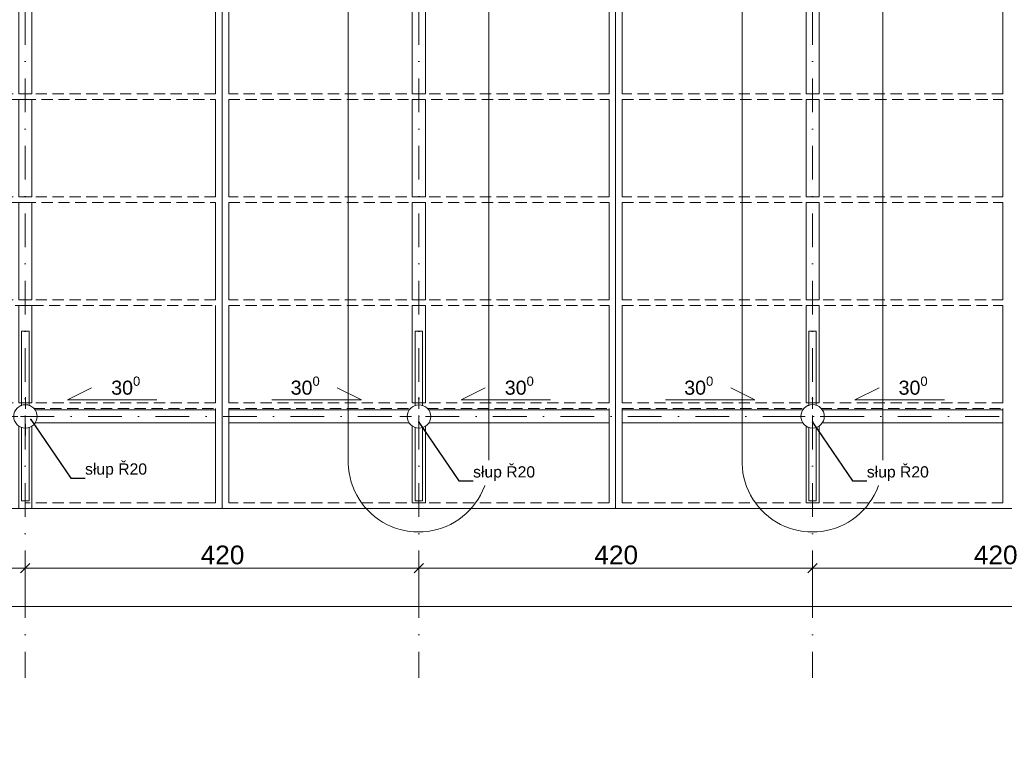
# Model space of a CAD drawing. Header units: millimetres. Extents: x -68772 to 137055, y -73300 to 19650.
# Tile 12 of 212: x -17594 to -7086, y -59524 to -51680. Entities that reach past the tile are written whole.
import ezdxf
from ezdxf.enums import TextEntityAlignment as Align

# ---------------------------------------------------------------- set-up
doc = ezdxf.new("R2010")
doc.units = ezdxf.units.MM
doc.header["$MEASUREMENT"] = 0
doc.set_wipeout_variables(frame=1)
for name, pattern in [('Kropki i Kreski', [720, 360, -180, 0, -180]), ('Przerywana gęsta', [180, 120, -60]), ('Wipeout_Contour', [1000, 0, -1000])]:
    doc.linetypes.add(name, pattern=pattern)
for name, color, linetype in [('_drogi geometria', 7, 'Continuous'), ('Nowe_430-K Słupy', 7, 'Continuous'), ('Nowe_450-Sciana_oporowa_symb__osiowy', 7, 'Continuous'), ('Nowe_inny_obiekt_trwale_zwiazany_z_b', 7, 'Continuous')]:
    doc.layers.add(name, color=color, linetype=linetype)
for name, color, linetype, lineweight in [('_drogi geometria_Nr_pióra__1', 7, 'Continuous', 18), ('Nowe_430-K Słupy_Nr_pióra__1', 7, 'Continuous', 18), ('Nowe_430-K Słupy_Nr_pióra__7', 7, 'Continuous', 5), ('Nowe_450-Sciana_oporowa_symb__osiowy_Nr_pióra__139', 136, 'Continuous', 18), ('Nowe_810-G Ogólne_Nr_pióra__1', 7, 'Continuous', 18), ('Nowe_810-G Ogólne_Nr_pióra__139', 136, 'Continuous', 18), ('Nowe_inny_obiekt_trwale_zwiazany_z_b_Nr_pióra__138', 138, 'Continuous', 18), ('Nowe_WOSZCZALSKI_tekst w ramce_Nr_pióra__7', 7, 'Continuous', 5), ('przewod_kanalizacyjny__linia__Nr_pióra__1', 7, 'Continuous', 18), ('przewod_kanalizacyjny__linia__Nr_pióra__139', 136, 'Continuous', 18)]:
    doc.layers.add(name, color=color, linetype=linetype, lineweight=lineweight)
doc.styles.add('GENERATED_STYLE_1', font='arial.ttf')
doc.styles.add('GENERATED_STYLE_3', font='arial.ttf')
doc.dimstyles.new('GENERATED_STYLE__12', dxfattribs={"dimtxt": 200, "dimasz": 95, "dimexe": 0.18, "dimexo": 0.0625, "dimgap": 0.09, "dimtad": 1, "dimtih": 1, "dimtoh": 1, "dimdec": 0, "dimlfac": 0.1, "dimzin": 0, "dimdsep": 46, "dimtxsty": 'GENERATED_STYLE_3', "dimblk": 'ARROWHEAD_6', "dimblk1": 'ARROWHEAD_6', "dimblk2": 'ARROWHEAD_6', "dimcen": 0.09, "dimse1": 1, "dimse2": 1, "dimclrd": 7, "dimclre": 7, "dimclrt": 7, "dimadec": 1, "dimazin": 0, "dimtfac": 1, "dimtdec": 4, "dimtmove": 2, "dimatfit": 3, "dimfxl": 0, "dimtolj": 1, "dimtzin": 0, "dimarcsym": 0})
doc.dimstyles.new('GENERATED_STYLE__13', dxfattribs={"dimtxt": 200, "dimasz": 95, "dimexe": 0.18, "dimexo": 0.0625, "dimgap": 0.09, "dimtad": 1, "dimtih": 1, "dimtoh": 1, "dimdec": 0, "dimlfac": 0.1, "dimzin": 0, "dimdsep": 46, "dimtxsty": 'GENERATED_STYLE_3', "dimblk": 'ARROWHEAD_6', "dimblk1": 'ARROWHEAD_6', "dimblk2": 'ARROWHEAD_6', "dimcen": 0.09, "dimse1": 1, "dimse2": 1, "dimclrd": 7, "dimclre": 7, "dimclrt": 7, "dimadec": 1, "dimazin": 0, "dimtfac": 1, "dimtdec": 4, "dimtmove": 0, "dimatfit": 3, "dimfxl": 0, "dimtolj": 1, "dimtzin": 0, "dimarcsym": 0})
doc.dimstyles.new('GENERATED_STYLE__14', dxfattribs={"dimtxt": 200, "dimasz": 95, "dimexe": 0.18, "dimexo": 0.0625, "dimgap": 0.09, "dimtad": 1, "dimdec": 0, "dimlfac": 0.1, "dimzin": 0, "dimdsep": 46, "dimtxsty": 'GENERATED_STYLE_3', "dimblk": 'ARROWHEAD_6', "dimblk1": 'ARROWHEAD_6', "dimblk2": 'ARROWHEAD_6', "dimcen": 0.09, "dimse1": 1, "dimse2": 1, "dimclrd": 7, "dimclre": 7, "dimclrt": 7, "dimadec": 1, "dimazin": 0, "dimtfac": 1, "dimtdec": 4, "dimtmove": 0, "dimatfit": 3, "dimfxl": 0, "dimtolj": 1, "dimtzin": 0, "dimarcsym": 0})
doc.dimstyles.new('GENERATED_STYLE__18', dxfattribs={"dimtxt": 0.18, "dimasz": 18.24, "dimexe": 0.18, "dimexo": 0.0625, "dimgap": 0.09, "dimtad": 0, "dimtih": 1, "dimtoh": 1, "dimdec": 4, "dimzin": 0, "dimdsep": 46, "dimtxsty": 'Standard', "dimcen": 0.09, "dimadec": 0, "dimazin": 0, "dimtfac": 1, "dimtdec": 4, "dimtmove": 0, "dimatfit": 3, "dimldrblk": 'ARROWHEAD_1', "dimfxl": 0, "dimtolj": 1, "dimtzin": 0, "dimarcsym": 0})

# ---------------------------------------------------------------- blocks, each defined once
blk = doc.blocks.new('Ściana_96', base_point=(-13335, -56900))
at = {"layer": 'Nowe_450-Sciana_oporowa_symb__osiowy_Nr_pióra__139', "color": 136, "linetype": 'Continuous', "lineweight": 18}
for p, q in [((-13265, -44371), (-13405, -44371)), ((-13405, -46272), (-13265, -46272)), ((-13265, -46332), (-13405, -46332)), ((-13405, -47272), (-13265, -47272)), ((-13265, -47332), (-13405, -47332)), ((-13405, -48272), (-13265, -48272)), ((-13265, -48332), (-13405, -48332)), ((-13405, -49272), (-13265, -49272)), ((-13265, -49332), (-13405, -49332)), ((-13405, -50272), (-13265, -50272)), ((-13265, -50332), (-13405, -50332)), ((-13405, -51372), (-13265, -51372)), ((-13265, -51432), (-13405, -51432)), ((-13405, -52472), (-13265, -52472)), ((-13265, -52532), (-13405, -52532)), ((-13405, -53572), (-13265, -53572)), ((-13265, -53632), (-13405, -53632)), ((-13405, -54672), (-13265, -54672)), ((-13265, -54732), (-13405, -54732)), ((-13405, -55772), (-13265, -55772)), ((-13405, -56840), (-13265, -56840))]:
    blk.add_line(p, q, dxfattribs=at)
at = {"layer": 'Nowe_450-Sciana_oporowa_symb__osiowy_Nr_pióra__139', "color": 136, "linetype": 'Continuous', "lineweight": 18, "flags": 128}
for points in [[(-13265, -44311), (-13405, -44311)], [(-13405, -44371), (-13405, -45216)], [(-13265, -45214), (-13265, -44371)], [(-13405, -45416), (-13405, -46272)], [(-13265, -46272), (-13265, -45417)], [(-13405, -46332), (-13405, -47272)], [(-13265, -47272), (-13265, -46332)], [(-13405, -47332), (-13405, -48272)], [(-13265, -48272), (-13265, -47332)], [(-13405, -48332), (-13405, -49272)], [(-13265, -49272), (-13265, -48332)], [(-13405, -49332), (-13405, -50272)], [(-13265, -50272), (-13265, -49332)], [(-13405, -50332), (-13405, -50516)], [(-13265, -50514), (-13265, -50332)], [(-13405, -50716), (-13405, -51372)], [(-13265, -51372), (-13265, -50717)], [(-13405, -51432), (-13405, -52472)], [(-13265, -52472), (-13265, -51432)], [(-13405, -52532), (-13405, -53572)], [(-13265, -53572), (-13265, -52532)], [(-13405, -53632), (-13405, -54672)], [(-13265, -54672), (-13265, -53632)], [(-13405, -54732), (-13405, -55772)], [(-13265, -55772), (-13265, -54732)], [(-13405, -56016), (-13405, -56840)], [(-13265, -56840), (-13265, -56019)], [(-13405, -56900), (-13265, -56900)]]:
    blk.add_lwpolyline(points, dxfattribs=at)
blk = doc.blocks.new('Ściana_97', base_point=(-9132, -56900))
at = {"layer": 'Nowe_450-Sciana_oporowa_symb__osiowy_Nr_pióra__139', "color": 136, "linetype": 'Continuous', "lineweight": 18}
for p, q in [((-9062, -44371), (-9202, -44371)), ((-9202, -46272), (-9062, -46272)), ((-9062, -46332), (-9202, -46332)), ((-9202, -47272), (-9062, -47272)), ((-9062, -47332), (-9202, -47332)), ((-9202, -48272), (-9062, -48272)), ((-9062, -48332), (-9202, -48332)), ((-9202, -49272), (-9062, -49272)), ((-9062, -49332), (-9202, -49332)), ((-9202, -50272), (-9062, -50272)), ((-9062, -50332), (-9202, -50332)), ((-9202, -51372), (-9062, -51372)), ((-9062, -51432), (-9202, -51432)), ((-9202, -52472), (-9062, -52472)), ((-9062, -52532), (-9202, -52532)), ((-9202, -53572), (-9062, -53572)), ((-9062, -53632), (-9202, -53632)), ((-9202, -54672), (-9062, -54672)), ((-9062, -54732), (-9202, -54732)), ((-9202, -55772), (-9062, -55772)), ((-9202, -56840), (-9062, -56840))]:
    blk.add_line(p, q, dxfattribs=at)
at = {"layer": 'Nowe_450-Sciana_oporowa_symb__osiowy_Nr_pióra__139', "color": 136, "linetype": 'Continuous', "lineweight": 18, "flags": 128}
for points in [[(-9062, -44311), (-9202, -44311)], [(-9202, -44371), (-9202, -45215)], [(-9062, -45215), (-9062, -44371)], [(-9202, -45417), (-9202, -46272)], [(-9062, -46272), (-9062, -45417)], [(-9202, -46332), (-9202, -47272)], [(-9062, -47272), (-9062, -46332)], [(-9202, -47332), (-9202, -48272)], [(-9062, -48272), (-9062, -47332)], [(-9202, -48332), (-9202, -49272)], [(-9062, -49272), (-9062, -48332)], [(-9202, -49332), (-9202, -50272)], [(-9062, -50272), (-9062, -49332)], [(-9202, -50332), (-9202, -50513)], [(-9062, -50517), (-9062, -50332)], [(-9202, -50719), (-9202, -51372)], [(-9062, -51372), (-9062, -50714)], [(-9202, -51432), (-9202, -52472)], [(-9062, -52472), (-9062, -51432)], [(-9202, -52532), (-9202, -53572)], [(-9062, -53572), (-9062, -52532)], [(-9202, -53632), (-9202, -54672)], [(-9062, -54672), (-9062, -53632)], [(-9202, -54732), (-9202, -55772)], [(-9062, -55772), (-9062, -54732)], [(-9202, -56018), (-9202, -56840)], [(-9062, -56840), (-9062, -56015)], [(-9202, -56900), (-9062, -56900)]]:
    blk.add_lwpolyline(points, dxfattribs=at)
blk = doc.blocks.new('Ściana_98', base_point=(-17534, -56900))
at = {"layer": 'Nowe_450-Sciana_oporowa_symb__osiowy_Nr_pióra__139', "color": 136, "linetype": 'Continuous', "lineweight": 18}
for p, q in [((-17604, -46272), (-17464, -46272)), ((-17464, -46332), (-17604, -46332)), ((-17604, -47272), (-17464, -47272)), ((-17464, -47332), (-17604, -47332)), ((-17604, -48272), (-17464, -48272)), ((-17464, -48332), (-17604, -48332)), ((-17604, -49272), (-17464, -49272)), ((-17464, -49332), (-17604, -49332)), ((-17604, -50272), (-17464, -50272)), ((-17464, -50332), (-17604, -50332)), ((-17604, -51372), (-17464, -51372)), ((-17464, -51432), (-17604, -51432)), ((-17604, -52472), (-17464, -52472)), ((-17464, -52532), (-17604, -52532)), ((-17604, -53572), (-17464, -53572)), ((-17464, -53632), (-17604, -53632)), ((-17604, -54672), (-17464, -54672)), ((-17464, -54732), (-17604, -54732)), ((-17604, -55772), (-17464, -55772))]:
    blk.add_line(p, q, dxfattribs=at)
at = {"layer": 'Nowe_450-Sciana_oporowa_symb__osiowy_Nr_pióra__139', "color": 136, "linetype": 'Continuous', "lineweight": 18, "flags": 128}
for points in [[(-17464, -44311), (-17604, -44311)], [(-17604, -44311), (-17604, -45215)], [(-17464, -45215), (-17464, -44311)], [(-17604, -45417), (-17604, -46272)], [(-17464, -46272), (-17464, -45417)], [(-17604, -46332), (-17604, -47272)], [(-17464, -47272), (-17464, -46332)], [(-17604, -47332), (-17604, -48272)], [(-17464, -48272), (-17464, -47332)], [(-17604, -48332), (-17604, -49272)], [(-17464, -49272), (-17464, -48332)], [(-17604, -49332), (-17604, -50272)], [(-17464, -50272), (-17464, -49332)], [(-17604, -50332), (-17604, -50515)], [(-17464, -50515), (-17464, -50332)], [(-17604, -50717), (-17604, -51372)], [(-17464, -51372), (-17464, -50717)], [(-17604, -51432), (-17604, -52472)], [(-17464, -52472), (-17464, -51432)], [(-17604, -52532), (-17604, -53572)], [(-17464, -53572), (-17464, -52532)], [(-17604, -53632), (-17604, -54672)], [(-17464, -54672), (-17464, -53632)], [(-17604, -54732), (-17604, -55772)], [(-17464, -55772), (-17464, -54732)], [(-17604, -56016), (-17604, -56900)], [(-17464, -56900), (-17464, -56018)], [(-17604, -56900), (-17464, -56900)]]:
    blk.add_lwpolyline(points, dxfattribs=at)
blk = doc.blocks.new('Ściana_100', base_point=(-4732, -56870))
at = {"layer": 'Nowe_450-Sciana_oporowa_symb__osiowy_Nr_pióra__139', "color": 136, "linetype": 'Przerywana gęsta', "lineweight": 18, "flags": 128}
for points in [[(-15503, -56840), (-17536, -56840)], [(-17536, -56840), (-17536, -56900)], [(-11304, -56840), (-15363, -56840)], [(-7101, -56840), (-11164, -56840)], [(-17536, -56900), (-15503, -56900)], [(-15363, -56900), (-11304, -56900)], [(-11164, -56900), (-7101, -56900)]]:
    blk.add_lwpolyline(points, dxfattribs=at)
blk = doc.blocks.new('Ściana_125', base_point=(-4932, -55916))
at = {"layer": 'Nowe_450-Sciana_oporowa_symb__osiowy_Nr_pióra__139', "color": 136, "linetype": 'Continuous', "lineweight": 18}
for p, q in [((-15503, -55985), (-15503, -55845)), ((-15363, -55845), (-15363, -55985)), ((-11304, -55985), (-11304, -55845)), ((-11164, -55845), (-11164, -55985)), ((-7101, -55986), (-7101, -55846))]:
    blk.add_line(p, q, dxfattribs=at)
at = {"layer": 'Nowe_450-Sciana_oporowa_symb__osiowy_Nr_pióra__139', "color": 136, "linetype": 'Continuous', "lineweight": 18, "flags": 128}
for points in [[(-15503, -55845), (-17434, -55845)], [(-13432, -55845), (-15363, -55845)], [(-11304, -55845), (-13234, -55845)], [(-9233, -55846), (-11164, -55845)], [(-7101, -55846), (-9032, -55846)], [(-17430, -55985), (-15503, -55985)], [(-15363, -55985), (-13435, -55985)], [(-13230, -55985), (-11304, -55985)], [(-11164, -55985), (-9233, -55986)], [(-9032, -55986), (-7101, -55986)]]:
    blk.add_lwpolyline(points, dxfattribs=at)
blk = doc.blocks.new('Ściana_127', base_point=(-15433, -56900))
at = {"layer": 'Nowe_450-Sciana_oporowa_symb__osiowy_Nr_pióra__139', "color": 136, "linetype": 'Continuous', "lineweight": 18, "flags": 128}
for points in [[(-15363, -44311), (-15503, -44311)], [(-15503, -44371), (-15503, -45286)], [(-15363, -45286), (-15363, -44371)], [(-15503, -45346), (-15503, -46272)], [(-15363, -46272), (-15363, -45346)], [(-15503, -46332), (-15503, -47272)], [(-15363, -47272), (-15363, -46332)], [(-15503, -47332), (-15503, -48272)], [(-15363, -48272), (-15363, -47332)], [(-15503, -48332), (-15503, -49272)], [(-15363, -49272), (-15363, -48332)], [(-15503, -49332), (-15503, -50272)], [(-15363, -50272), (-15363, -49332)], [(-15503, -50332), (-15503, -51372)], [(-15363, -51372), (-15363, -50332)], [(-15503, -51432), (-15503, -52472)], [(-15363, -52472), (-15363, -51432)], [(-15503, -52532), (-15503, -53572)], [(-15363, -53572), (-15363, -52532)], [(-15503, -53632), (-15503, -54672)], [(-15363, -54672), (-15363, -53632)], [(-15503, -54732), (-15503, -55772)], [(-15363, -55772), (-15363, -54732)], [(-15503, -55832), (-15503, -56840)], [(-15363, -56840), (-15363, -55832)], [(-15503, -56900), (-15363, -56900)]]:
    blk.add_lwpolyline(points, dxfattribs=at)
blk = doc.blocks.new('Ściana_128', base_point=(-11234, -56900))
at = {"layer": 'Nowe_450-Sciana_oporowa_symb__osiowy_Nr_pióra__139', "color": 136, "linetype": 'Continuous', "lineweight": 18, "flags": 128}
for points in [[(-11164, -44311), (-11304, -44311)], [(-11304, -44371), (-11304, -45286)], [(-11164, -45286), (-11164, -44371)], [(-11304, -45346), (-11304, -46272)], [(-11164, -46272), (-11164, -45346)], [(-11304, -46332), (-11304, -47272)], [(-11164, -47272), (-11164, -46332)], [(-11304, -47332), (-11304, -48272)], [(-11164, -48272), (-11164, -47332)], [(-11304, -48332), (-11304, -49272)], [(-11164, -49272), (-11164, -48332)], [(-11304, -49332), (-11304, -50272)], [(-11164, -50272), (-11164, -49332)], [(-11304, -50332), (-11304, -51372)], [(-11164, -51372), (-11164, -50332)], [(-11304, -51432), (-11304, -52472)], [(-11164, -52472), (-11164, -51432)], [(-11304, -52532), (-11304, -53572)], [(-11164, -53572), (-11164, -52532)], [(-11304, -53632), (-11304, -54672)], [(-11164, -54672), (-11164, -53632)], [(-11304, -54732), (-11304, -55772)], [(-11164, -55772), (-11164, -54732)], [(-11304, -55832), (-11304, -56840)], [(-11164, -56840), (-11164, -55832)], [(-11304, -56900), (-11164, -56900)]]:
    blk.add_lwpolyline(points, dxfattribs=at)
blk = doc.blocks.new('Ściana_129', base_point=(-7031, -56900))
at = {"layer": 'Nowe_450-Sciana_oporowa_symb__osiowy_Nr_pióra__139', "color": 136, "linetype": 'Continuous', "lineweight": 18, "flags": 128}
for points in [[(-6961, -44311), (-7101, -44311)], [(-7101, -44371), (-7101, -45286)], [(-6961, -45286), (-6961, -44371)], [(-7101, -45346), (-7101, -46272)], [(-6961, -46272), (-6961, -45346)], [(-7101, -46332), (-7101, -47272)], [(-6961, -47272), (-6961, -46332)], [(-7101, -47332), (-7101, -48272)], [(-6961, -48272), (-6961, -47332)], [(-7101, -48332), (-7101, -49272)], [(-6961, -49272), (-6961, -48332)], [(-7101, -49332), (-7101, -50272)], [(-6961, -50272), (-6961, -49332)], [(-7101, -50332), (-7101, -51372)], [(-6961, -51372), (-6961, -50332)], [(-7101, -51432), (-7101, -52472)], [(-6961, -52472), (-6961, -51432)], [(-7101, -52532), (-7101, -53572)], [(-6961, -53572), (-6961, -52532)], [(-7101, -53632), (-7101, -54672)], [(-6961, -54672), (-6961, -53632)], [(-7101, -54732), (-7101, -55772)], [(-6961, -55772), (-6961, -54732)], [(-7101, -55832), (-7101, -56840)], [(-6961, -56840), (-6961, -55832)], [(-7101, -56900), (-6961, -56900)]]:
    blk.add_lwpolyline(points, dxfattribs=at)
blk = doc.blocks.new('Ściana_164', base_point=(-4732, -52502))
at = {"layer": 'Nowe_450-Sciana_oporowa_symb__osiowy_Nr_pióra__139', "color": 136, "linetype": 'Przerywana gęsta', "lineweight": 18, "flags": 128}
for points in [[(-15503, -52472), (-19701, -52472)], [(-19701, -52532), (-15503, -52532)], [(-11304, -52472), (-15363, -52472)], [(-15363, -52532), (-11304, -52532)], [(-7101, -52472), (-11164, -52472)], [(-11164, -52532), (-7101, -52532)]]:
    blk.add_lwpolyline(points, dxfattribs=at)
blk = doc.blocks.new('Ściana_165', base_point=(-4732, -53602))
at = {"layer": 'Nowe_450-Sciana_oporowa_symb__osiowy_Nr_pióra__139', "color": 136, "linetype": 'Przerywana gęsta', "lineweight": 18, "flags": 128}
for points in [[(-15503, -53572), (-19701, -53572)], [(-11304, -53572), (-15363, -53572)], [(-7101, -53572), (-11164, -53572)], [(-19701, -53632), (-15503, -53632)], [(-15363, -53632), (-11304, -53632)], [(-11164, -53632), (-7101, -53632)]]:
    blk.add_lwpolyline(points, dxfattribs=at)
blk = doc.blocks.new('Ściana_166', base_point=(-4732, -54702))
at = {"layer": 'Nowe_450-Sciana_oporowa_symb__osiowy_Nr_pióra__139', "color": 136, "linetype": 'Przerywana gęsta', "lineweight": 18, "flags": 128}
for points in [[(-15503, -54672), (-19801, -54672)], [(-19801, -54732), (-15503, -54732)], [(-11304, -54672), (-15363, -54672)], [(-15363, -54732), (-11304, -54732)], [(-7101, -54672), (-11164, -54672)], [(-11164, -54732), (-7101, -54732)]]:
    blk.add_lwpolyline(points, dxfattribs=at)
blk = doc.blocks.new('Ściana_167', base_point=(-4732, -55802))
at = {"layer": 'Nowe_450-Sciana_oporowa_symb__osiowy_Nr_pióra__139', "color": 136, "linetype": 'Przerywana gęsta', "lineweight": 18, "flags": 128}
for points in [[(-15503, -55772), (-18701, -55772)], [(-11304, -55772), (-15363, -55772)], [(-7101, -55772), (-11164, -55772)], [(-17447, -55832), (-15503, -55832)], [(-15363, -55832), (-13418, -55832)], [(-13247, -55832), (-11304, -55832)], [(-11164, -55832), (-9219, -55832)], [(-9046, -55832), (-7101, -55832)]]:
    blk.add_lwpolyline(points, dxfattribs=at)
blk = doc.blocks.new('Ściana_240', base_point=(-9133, -56819))
at = {"layer": 'Nowe_450-Sciana_oporowa_symb__osiowy_Nr_pióra__139', "color": 136, "linetype": 'Continuous', "lineweight": 18, "flags": 128}
for points in [[(-9173, -56030), (-9173, -56819)], [(-9093, -56819), (-9093, -56030)], [(-9173, -56819), (-9093, -56819)]]:
    blk.add_lwpolyline(points, dxfattribs=at)
blk = doc.blocks.new('Ściana_241', base_point=(-9133, -55006))
at = {"layer": 'Nowe_450-Sciana_oporowa_symb__osiowy_Nr_pióra__139', "color": 136, "linetype": 'Continuous', "lineweight": 18, "flags": 128}
for points in [[(-9173, -55006), (-9173, -55802)], [(-9093, -55006), (-9173, -55006)], [(-9093, -55801), (-9093, -55006)]]:
    blk.add_lwpolyline(points, dxfattribs=at)
blk = doc.blocks.new('Ściana_242', base_point=(-13333, -56819))
at = {"layer": 'Nowe_450-Sciana_oporowa_symb__osiowy_Nr_pióra__139', "color": 136, "linetype": 'Continuous', "lineweight": 18, "flags": 128}
for points in [[(-13373, -56031), (-13373, -56819)], [(-13293, -56819), (-13293, -56031)], [(-13373, -56819), (-13293, -56819)]]:
    blk.add_lwpolyline(points, dxfattribs=at)
blk = doc.blocks.new('Ściana_243', base_point=(-13333, -55005))
at = {"layer": 'Nowe_450-Sciana_oporowa_symb__osiowy_Nr_pióra__139', "color": 136, "linetype": 'Continuous', "lineweight": 18, "flags": 128}
for points in [[(-13373, -55005), (-13373, -55803)], [(-13293, -55005), (-13373, -55005)], [(-13293, -55802), (-13293, -55005)]]:
    blk.add_lwpolyline(points, dxfattribs=at)
blk = doc.blocks.new('Ściana_244', base_point=(-17533, -56819))
at = {"layer": 'Nowe_450-Sciana_oporowa_symb__osiowy_Nr_pióra__139', "color": 136, "linetype": 'Continuous', "lineweight": 18, "flags": 128}
for points in [[(-17573, -56030), (-17573, -56819)], [(-17493, -56819), (-17493, -56031)], [(-17573, -56819), (-17493, -56819)]]:
    blk.add_lwpolyline(points, dxfattribs=at)
blk = doc.blocks.new('Ściana_245', base_point=(-17533, -55005))
at = {"layer": 'Nowe_450-Sciana_oporowa_symb__osiowy_Nr_pióra__139', "color": 136, "linetype": 'Continuous', "lineweight": 18, "flags": 128}
for points in [[(-17573, -55005), (-17573, -55802)], [(-17493, -55005), (-17573, -55005)], [(-17493, -55802), (-17493, -55005)]]:
    blk.add_lwpolyline(points, dxfattribs=at)
blk = doc.blocks.new('Standardowy znacznik osi_3')
at = {"layer": 'Nowe_inny_obiekt_trwale_zwiazany_z_b_Nr_pióra__138', "color": 138, "linetype": 'Kropki i Kreski', "lineweight": 18}
for q in [(0, 0), (24513, 0)]:
    blk.add_line((1000, 0), q, dxfattribs=at)
at = {"layer": 'Nowe_inny_obiekt_trwale_zwiazany_z_b_Nr_pióra__138', "color": 138, "lineweight": 18, "style": 'GENERATED_STYLE_1'}
blk.add_attdef('AC_MarkerText_1', text='', height=600, rotation=270, dxfattribs=at).set_placement((26013, 29), align=Align.MIDDLE_CENTER)
blk = doc.blocks.new('Standardowy znacznik osi_5')
at = {"layer": 'Nowe_inny_obiekt_trwale_zwiazany_z_b_Nr_pióra__138', "color": 138, "linetype": 'Kropki i Kreski', "lineweight": 18}
blk.add_line((1000, 0), (31616, 0), dxfattribs=at)
at = {"layer": 'Nowe_inny_obiekt_trwale_zwiazany_z_b_Nr_pióra__138', "color": 138, "lineweight": 18, "style": 'GENERATED_STYLE_1'}
for tag, p in [('AC_MarkerText_1_0', (-500, 34)), ('AC_MarkerText_1_1', (33116, 34))]:
    blk.add_attdef(tag, text='', height=600, dxfattribs=at).set_placement(p, align=Align.MIDDLE_CENTER)
blk = doc.blocks.new('*D865')
at = {"layer": '_drogi geometria_Nr_pióra__1', "color": 7, "linetype": 'Continuous', "lineweight": 18}
for p, q in [((-30900, -58041), (-30900, -57854)), ((-4612, -58041), (-4612, -57854)), ((-30975, -57947), (-30900, -57947)), ((-30850, -57897), (-30950, -57997)), ((-30900, -57947), (-4612, -57947)), ((-4662, -57997), (-4562, -57897)), ((-4612, -57947), (-4537, -57947))]:
    blk.add_line(p, q, dxfattribs=at)
at = {"layer": '_drogi geometria_Nr_pióra__1', "color": 7, "lineweight": 18, "insert": (-18836, -57907), "char_height": 200, "attachment_point": 7, "style": 'GENERATED_STYLE_3'}
blk.add_mtext('\\A1;2\\~629', dxfattribs=at)
blk = doc.blocks.new('ARROWHEAD_6')
at = {"color": 0, "linetype": 'Continuous', "lineweight": 0}
for p, q in [((0, 0), (-1, 0)), ((-0.5, -0.5), (0.5, 0.5))]:
    blk.add_line(p, q, dxfattribs=at)
blk = doc.blocks.new('*D880')
at = {"layer": '_drogi geometria_Nr_pióra__1', "color": 7, "linetype": 'Continuous', "lineweight": 18}
for p, q in [((-21933, -57631), (-21933, -57444)), ((-17534, -57631), (-17534, -57444)), ((-21883, -57488), (-21983, -57588)), ((-21933, -57538), (-17534, -57538)), ((-17484, -57488), (-17584, -57588))]:
    blk.add_line(p, q, dxfattribs=at)
at = {"layer": '_drogi geometria_Nr_pióra__1', "color": 7, "lineweight": 18, "insert": (-19961, -57498), "char_height": 200, "attachment_point": 7, "style": 'GENERATED_STYLE_3'}
blk.add_mtext('\\A1;440', dxfattribs=at)
blk = doc.blocks.new('*D881')
at = {"layer": '_drogi geometria_Nr_pióra__1', "color": 7, "linetype": 'Continuous', "lineweight": 18}
for p, q in [((-17534, -57631), (-17534, -57444)), ((-13334, -57631), (-13334, -57444)), ((-17484, -57488), (-17584, -57588)), ((-17534, -57538), (-13334, -57538)), ((-13284, -57488), (-13384, -57588))]:
    blk.add_line(p, q, dxfattribs=at)
at = {"layer": '_drogi geometria_Nr_pióra__1', "color": 7, "lineweight": 18, "insert": (-15662, -57498), "char_height": 200, "attachment_point": 7, "style": 'GENERATED_STYLE_3'}
blk.add_mtext('\\A1;420', dxfattribs=at)
blk = doc.blocks.new('*D882')
at = {"layer": '_drogi geometria_Nr_pióra__1', "color": 7, "linetype": 'Continuous', "lineweight": 18}
for p, q in [((-13334, -57631), (-13334, -57444)), ((-9132, -57631), (-9132, -57444)), ((-13284, -57488), (-13384, -57588)), ((-13334, -57538), (-9132, -57538)), ((-9082, -57488), (-9182, -57588))]:
    blk.add_line(p, q, dxfattribs=at)
at = {"layer": '_drogi geometria_Nr_pióra__1', "color": 7, "lineweight": 18, "insert": (-11461, -57498), "char_height": 200, "attachment_point": 7, "style": 'GENERATED_STYLE_3'}
blk.add_mtext('\\A1;420', dxfattribs=at)
blk = doc.blocks.new('*D883')
at = {"layer": '_drogi geometria_Nr_pióra__1', "color": 7, "linetype": 'Continuous', "lineweight": 18}
for p, q in [((-9132, -57631), (-9132, -57444)), ((-4932, -57631), (-4932, -57444)), ((-9082, -57488), (-9182, -57588)), ((-9132, -57538), (-4932, -57538)), ((-4882, -57488), (-4982, -57588))]:
    blk.add_line(p, q, dxfattribs=at)
at = {"layer": '_drogi geometria_Nr_pióra__1', "color": 7, "lineweight": 18, "char_height": 200, "attachment_point": 7, "style": 'GENERATED_STYLE_3'}
for s, insert in [('\\A1;420', (-7411, -57498)), ('\\A1;20', (-5285, -57498))]:
    blk.add_mtext(s, dxfattribs=dict(at, insert=insert))
blk = doc.blocks.new('*D892')
at = {"layer": '_drogi geometria_Nr_pióra__1', "color": 7, "linetype": 'Continuous', "lineweight": 18}
for p, q in [((-31433, -55866), (-31333, -55966)), ((-31290, -55916), (-31477, -55916)), ((-31383, -56900), (-31383, -55916)), ((-31290, -56900), (-31477, -56900)), ((-31433, -56850), (-31333, -56950)), ((-31383, -56975), (-31383, -56900))]:
    blk.add_line(p, q, dxfattribs=at)
at = {"layer": '_drogi geometria_Nr_pióra__1', "color": 7, "lineweight": 18, "insert": (-31423, -56560), "char_height": 200, "attachment_point": 7, "rotation": 90, "style": 'GENERATED_STYLE_3'}
blk.add_mtext('\\A1;98', dxfattribs=at)
blk = doc.blocks.new('*D893')
at = {"layer": '_drogi geometria_Nr_pióra__1', "color": 7, "linetype": 'Continuous', "lineweight": 18}
for p, q in [((-31290, -50617), (-31477, -50617)), ((-31433, -50567), (-31333, -50667)), ((-31383, -55916), (-31383, -50617)), ((-31433, -55866), (-31333, -55966)), ((-31290, -55916), (-31477, -55916))]:
    blk.add_line(p, q, dxfattribs=at)
at = {"layer": '_drogi geometria_Nr_pióra__1', "color": 7, "lineweight": 18, "insert": (-31423, -53495), "char_height": 200, "attachment_point": 7, "rotation": 90, "style": 'GENERATED_STYLE_3'}
blk.add_mtext('\\A1;530', dxfattribs=at)
blk = doc.blocks.new('ARROWHEAD_1')
at = {"color": 0, "linetype": 'Continuous', "lineweight": 0}
blk.add_line((0, 0), (-1, 0), dxfattribs=at)
blk.add_circle((0, 0), 0.25, dxfattribs=at)
blk = doc.blocks.new('Słup_5', base_point=(-9133, -55916))
at = {"layer": 'Nowe_430-K Słupy_Nr_pióra__1', "color": 7, "linetype": 'Continuous', "lineweight": 18, "flags": 128}
blk.add_lwpolyline([(-9008, -55916, 1), (-9258, -55916, 1)], format="xyb", close=True, dxfattribs=at)
at = {"layer": 'Nowe_430-K Słupy_Nr_pióra__7', "color": 7, "linetype": 'Continuous', "lineweight": 5}
for p, q in [((-9133, -55836), (-9133, -55711)), ((-9213, -55916), (-9338, -55916)), ((-9133, -55996), (-9133, -56121)), ((-9053, -55916), (-8928, -55916))]:
    blk.add_line(p, q, dxfattribs=at)
blk.add_point((-9133, -55916), dxfattribs=at)
blk = doc.blocks.new('Słup_7', base_point=(-17533, -55916))
at = {"layer": 'Nowe_430-K Słupy_Nr_pióra__1', "color": 7, "linetype": 'Continuous', "lineweight": 18, "flags": 128}
blk.add_lwpolyline([(-17408, -55916, 1), (-17658, -55916, 1)], format="xyb", close=True, dxfattribs=at)
at = {"layer": 'Nowe_430-K Słupy_Nr_pióra__7', "color": 7, "linetype": 'Continuous', "lineweight": 5}
for p, q in [((-17533, -55836), (-17533, -55711)), ((-17613, -55916), (-17738, -55916)), ((-17533, -55996), (-17533, -56121)), ((-17453, -55916), (-17328, -55916))]:
    blk.add_line(p, q, dxfattribs=at)
blk.add_point((-17533, -55916), dxfattribs=at)
blk = doc.blocks.new('Słup_12', base_point=(-13333, -55917))
at = {"layer": 'Nowe_430-K Słupy_Nr_pióra__1', "color": 7, "linetype": 'Continuous', "lineweight": 18, "flags": 128}
blk.add_lwpolyline([(-13208, -55917, 1), (-13458, -55917, 1)], format="xyb", close=True, dxfattribs=at)
at = {"layer": 'Nowe_430-K Słupy_Nr_pióra__7', "color": 7, "linetype": 'Continuous', "lineweight": 5}
for p, q in [((-13333, -55837), (-13333, -55712)), ((-13413, -55917), (-13538, -55917)), ((-13333, -55997), (-13333, -56122)), ((-13253, -55917), (-13128, -55917))]:
    blk.add_line(p, q, dxfattribs=at)
blk.add_point((-13333, -55917), dxfattribs=at)

msp = doc.modelspace()

# ---------------------------------------------------------------- linework, layer by layer
at = {"layer": 'Nowe_810-G Ogólne_Nr_pióra__1', "color": 7, "linetype": 'Continuous', "lineweight": 18}
for p, q in [((-14086.8, -56367.2), (-14086.8, -44624.6)), ((-12586.8, -56367.2), (-12586.8, -44624.6)), ((-9884.3, -56367.2), (-9884.3, -44624.6)), ((-8384.3, -56367.2), (-8384.3, -44624.6))]:
    msp.add_line(p, q, dxfattribs=at)
for centre in [(-13336.8, -56399.4), (-9134.3, -56399.4)]:
    msp.add_arc(centre, 750.7, 177.53933, 2.46067, dxfattribs=at)
at = {"layer": 'Nowe_810-G Ogólne_Nr_pióra__139', "color": 136, "linetype": 'Continuous', "lineweight": 18}
for p, q in [((-15434.1, -56900.1), (-15433.8, -44311.3)), ((-11234.1, -56900.1), (-11233.8, -44311.3)), ((-17083.1, -55740.5), (-16825.7, -55611.8)), ((-13947.3, -55740.5), (-14204.6, -55611.8)), ((-12883.1, -55740.5), (-12625.7, -55611.9)), ((-9747.3, -55740.5), (-10004.6, -55611.9)), ((-8680.6, -55740.6), (-8423.3, -55612)), ((-16128.7, -55740.5), (-17083.1, -55740.5)), ((-14901.6, -55740.5), (-13947.3, -55740.5)), ((-11928.7, -55740.5), (-12883.1, -55740.5)), ((-10701.6, -55740.5), (-9747.3, -55740.5)), ((-7726.3, -55740.6), (-8680.6, -55740.6)), ((-4611.7, -56900.1), (-17934.1, -56900.1))]:
    msp.add_line(p, q, dxfattribs=at)

# ---------------------------------------------------------------- block references
at = {"layer": 'Nowe_430-K Słupy', "color": 7, "lineweight": 18}
for name, p in [('Słup_7', (-17532.8, -55916.3)), ('Słup_12', (-13332.8, -55916.8)), ('Słup_5', (-9132.7, -55915.7))]:
    msp.add_blockref(name, p, dxfattribs=at)
at = {"layer": 'Nowe_450-Sciana_oporowa_symb__osiowy', "color": 136, "lineweight": 18}
for name, p in [('Ściana_98', (-17534.1, -56900.1)), ('Ściana_127', (-15433.4, -56900.1)), ('Ściana_96', (-13334.6, -56900.1)), ('Ściana_128', (-11233.8, -56900.1)), ('Ściana_97', (-9131.7, -56900.1)), ('Ściana_129', (-7031.4, -56900.1)), ('Ściana_164', (-4731.7, -52501.7)), ('Ściana_165', (-4731.7, -53601.7)), ('Ściana_166', (-4731.7, -54701.7)), ('Ściana_245', (-17533.5, -55004.6)), ('Ściana_243', (-13333.5, -55005.2)), ('Ściana_241', (-9133.5, -55005.7)), ('Ściana_167', (-4731.7, -55801.7)), ('Ściana_125', (-4932.2, -55916.3)), ('Ściana_244', (-17533.5, -56819)), ('Ściana_242', (-13333.5, -56819)), ('Ściana_240', (-9133.5, -56819)), ('Ściana_100', (-4731.7, -56870.1))]:
    msp.add_blockref(name, p, dxfattribs=at)
at = {"layer": 'Nowe_inny_obiekt_trwale_zwiazany_z_b', "color": 27, "linetype": 'Continuous', "lineweight": 5, "zscale": 1000, "rotation": 90}
for p in [(-17534.1, -58708.3), (-13334.1, -58708.3), (-9131.7, -58708.3)]:
    msp.add_blockref('Standardowy znacznik osi_3', p, dxfattribs=at)
at = {"layer": 'Nowe_inny_obiekt_trwale_zwiazany_z_b', "color": 27, "linetype": 'Continuous', "lineweight": 5, "zscale": 1000}
msp.add_blockref('Standardowy znacznik osi_5', (-32986.1, -55916.3), dxfattribs=at)

# ---------------------------------------------------------------- texts
at = {"layer": 'Nowe_WOSZCZALSKI_tekst w ramce_Nr_pióra__7', "color": 7, "linetype": 'Continuous', "lineweight": 5, "char_height": 150, "attachment_point": 5, "style": 'GENERATED_STYLE_1'}
for insert in [(-16462.2, -55609.1), (-14547, -55609.1), (-12262.2, -55609.2), (-10347, -55609.2), (-8059.7, -55609.3)]:
    msp.add_mtext('\\A1;30{\\H0.66x;\\S0^  ;}', dxfattribs=dict(at, insert=insert))

# ---------------------------------------------------------------- dimensions: what is measured, and where the dimension line sits
at = {"layer": '_drogi geometria', "color": 7, "linetype": 'Continuous', "lineweight": 18}
for base, p1, p2, picture, middle in [((-31383.3, -50617.4), (-3842.2, -55916.3), (-4240.1, -50617.4), '*D893', (-31523.3, -53265.8)), ((-31383.3, -55916.3), (-4611.7, -56900.1), (-3842.2, -55916.3), '*D892', (-31523.3, -56407.5))]:
    dim = msp.add_linear_dim(base=base, p1=p1, p2=p2, angle=90, dimstyle='GENERATED_STYLE__14', dxfattribs=at)
    dim.commit()
    dim.dimension.update_dxf_attribs({"geometry": picture, "text_midpoint": middle, "dimtype": 160, "text_rotation": 90})
for base, p1, p2, dimstyle, picture, middle in [((-4611.7, -57947.3), (-30900.3, -56900.1), (-4611.7, -56900.1), 'GENERATED_STYLE__12', '*D865', (-18492.8, -57807.3)), ((-17534.1, -57537.7), (-21933, -59524.4), (-17534.1, -59493.8), 'GENERATED_STYLE__13', '*D880', (-19732.5, -57397.7)), ((-13334.1, -57537.7), (-17534.1, -59493.8), (-13334.1, -59340.7), 'GENERATED_STYLE__13', '*D881', (-15433, -57397.7)), ((-9131.7, -57537.7), (-13334.1, -59340.7), (-9131.7, -59034.6), 'GENERATED_STYLE__13', '*D882', (-11231.8, -57397.7)), ((-4931.7, -57537.7), (-9131.7, -59034.6), (-4931.7, -58850.8), 'GENERATED_STYLE__13', '*D883', (-7182.4, -57397.7))]:
    dim = msp.add_linear_dim(base=base, p1=p1, p2=p2, dimstyle=dimstyle, dxfattribs=at)
    dim.commit()
    dim.dimension.update_dxf_attribs({"geometry": picture, "text_midpoint": middle, "dimtype": 160})

# ---------------------------------------------------------------- next in the draw order: wipeouts: each hides what was drawn before it
at = {"color": 7, "linetype": 'Wipeout_Contour', "lineweight": 18, "ltscale": 235475.315727}
msp.add_wipeout([(-16936.2, -56354), (-16199, -56354), (-16199, -56622.6), (-16936.2, -56622.6)], dxfattribs=at).dxf.layer = 'przewod_kanalizacyjny__linia__Nr_pióra__1'
at = {"color": 7, "linetype": 'Wipeout_Contour', "lineweight": 18, "ltscale": 231479.701307}
msp.add_wipeout([(-12795.1, -56384.5), (-12057.9, -56384.5), (-12057.9, -56653.1), (-12795.1, -56653.1)], dxfattribs=at).dxf.layer = 'przewod_kanalizacyjny__linia__Nr_pióra__1'
at = {"color": 7, "linetype": 'Wipeout_Contour', "lineweight": 18, "ltscale": 228461.222541}
msp.add_wipeout([(-8593.3, -56384.5), (-7856.1, -56384.5), (-7856.1, -56653.1), (-8593.3, -56653.1)], dxfattribs=at).dxf.layer = 'przewod_kanalizacyjny__linia__Nr_pióra__1'

# ---------------------------------------------------------------- next in the draw order: texts
at = {"layer": 'przewod_kanalizacyjny__linia__Nr_pióra__1', "color": 7, "linetype": 'Continuous', "lineweight": 18, "char_height": 120, "attachment_point": 7, "style": 'GENERATED_STYLE_1'}
for insert in [(-16896.2, -56574.1), (-12755.1, -56604.6), (-8553.3, -56604.6)]:
    msp.add_mtext('\\A1;słup Ř20', dxfattribs=dict(at, insert=insert))

# ---------------------------------------------------------------- next in the draw order: leaders
at = {"layer": 'przewod_kanalizacyjny__linia__Nr_pióra__139', "color": 136, "linetype": 'Continuous', "lineweight": 18, "annotation_type": 0, "has_hookline": 1, "hookline_direction": 0, "text_width": 648.5}
for points in [[(-17474.5, -55948.4), (-17047.9, -56574.1), (-16896.3, -56574.1)], [(-13333.5, -55979), (-12906.9, -56604.6), (-12755.2, -56604.6)], [(-9131.7, -55979), (-8705, -56604.6), (-8553.4, -56604.6)]]:
    msp.add_leader(points, dimstyle='GENERATED_STYLE__18', dxfattribs=at)

doc.saveas('drawing.dxf')
